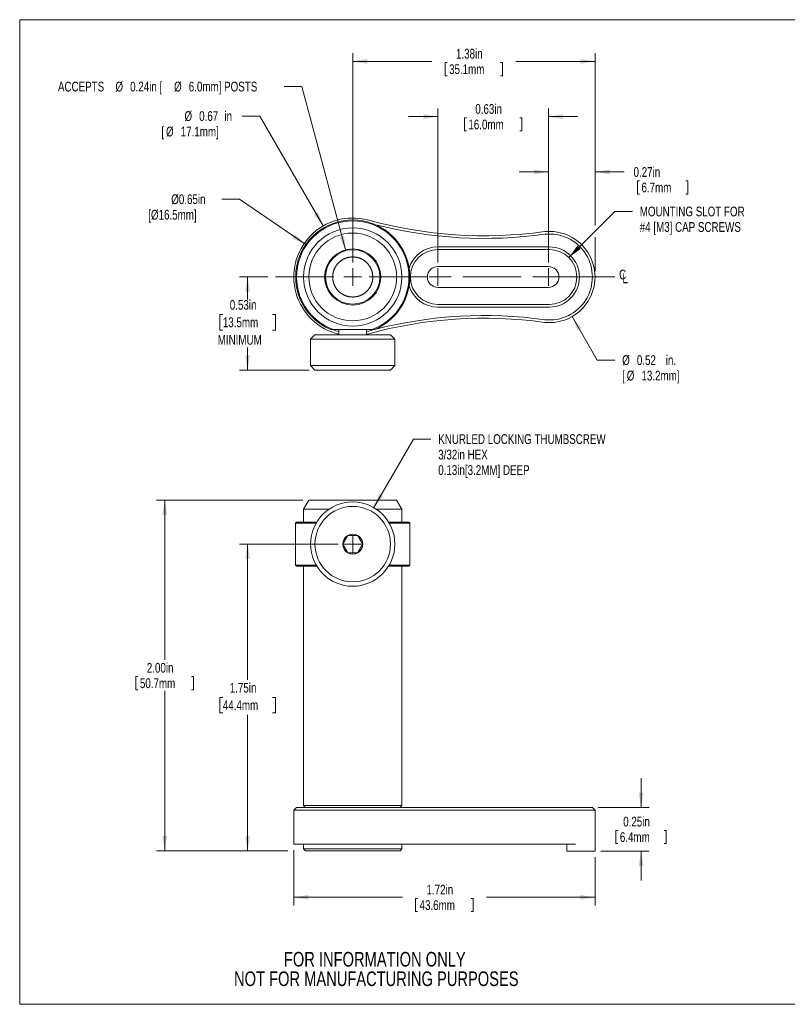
# Model space of a CAD drawing. Header units: inches. Extents: x 0.1 to 10.9, y 0 to 8.5.
# Tile 1 of 4: x 0.1 to 6.6, y 0 to 8.5. Entities that reach past the tile are written whole.
import ezdxf

# ---------------------------------------------------------------- set-up
doc = ezdxf.new("R2010")
doc.units = ezdxf.units.IN
doc.header["$MEASUREMENT"] = 0
doc.linetypes.add('CENTERX2', pattern=[0.8, 0.5, -0.1, 0.1, -0.1])
doc.styles.add('SLDTEXTSTYLE0', font='TXT', dxfattribs={"width": 0.75})
doc.dimstyles.new('SLDDIMSTYLE0', dxfattribs={"dimtxt": 0.083333, "dimasz": 0.125, "dimexe": 0, "dimexo": 0.0625, "dimgap": 0.020833, "dimtad": 0, "dimtih": 1, "dimtoh": 1, "dimlfac": 0.666667, "dimrnd": 1e-09, "dimzin": 12, "dimdsep": 46, "dimtxsty": 'SLDTEXTSTYLE0', "dimsah": 1, "dimcen": 0.09, "dimadec": 0, "dimazin": 3, "dimtfac": 1, "dimtofl": 0, "dimtmove": 0, "dimatfit": 3, "dimfxl": 1, "dimfrac": 2, "dimtolj": 1, "dimtzin": 12, "dimarcsym": 0})
doc.dimstyles.new('SLDDIMSTYLE1', dxfattribs={"dimtxt": 0.083333, "dimasz": 0.125, "dimexe": 0, "dimexo": 0.0625, "dimgap": 0.020833, "dimtad": 0, "dimtih": 1, "dimtoh": 1, "dimlfac": 0.666667, "dimrnd": 1e-09, "dimdsep": 46, "dimtxsty": 'SLDTEXTSTYLE0', "dimsah": 1, "dimcen": 0.09, "dimadec": 0, "dimazin": 2, "dimtfac": 1, "dimtmove": 0, "dimatfit": 0, "dimfxl": 1, "dimfrac": 2, "dimtolj": 1, "dimtzin": 12, "dimarcsym": 0})
doc.dimstyles.new('SLDDIMSTYLE2', dxfattribs={"dimtxt": 0.083333, "dimasz": 0.125, "dimexe": 0, "dimexo": 0.0625, "dimgap": 0.020833, "dimtad": 0, "dimtih": 1, "dimtoh": 1, "dimlfac": 0.666667, "dimrnd": 1e-09, "dimzin": 4, "dimdsep": 46, "dimtxsty": 'SLDTEXTSTYLE0', "dimsah": 1, "dimcen": 0.09, "dimadec": 0, "dimazin": 1, "dimtfac": 1, "dimtofl": 0, "dimtmove": 0, "dimatfit": 3, "dimfxl": 1, "dimfrac": 2, "dimtolj": 1, "dimtzin": 12, "dimarcsym": 0})
doc.dimstyles.new('SLDDIMSTYLE3', dxfattribs={"dimtxt": 0.083333, "dimasz": 0.125, "dimexe": 0, "dimexo": 0.0625, "dimgap": 0.020833, "dimtad": 0, "dimtih": 1, "dimtoh": 1, "dimlfac": 0.666667, "dimrnd": 1e-09, "dimzin": 12, "dimdsep": 46, "dimtxsty": 'SLDTEXTSTYLE0', "dimsah": 1, "dimcen": 0, "dimadec": 0, "dimazin": 3, "dimtfac": 1, "dimtofl": 0, "dimtmove": 0, "dimatfit": 3, "dimfxl": 1, "dimfrac": 2, "dimtolj": 1, "dimtzin": 12, "dimarcsym": 0})
doc.dimstyles.new('SLDDIMSTYLE4', dxfattribs={"dimtxt": 0.083333, "dimasz": 0.125, "dimexe": 0, "dimexo": 0.0625, "dimgap": 0.020833, "dimtad": 0, "dimtih": 1, "dimtoh": 1, "dimlfac": 0.666667, "dimrnd": 1e-09, "dimzin": 12, "dimdsep": 46, "dimtxsty": 'SLDTEXTSTYLE0', "dimsah": 1, "dimcen": 0, "dimadec": 0, "dimazin": 3, "dimtfac": 1, "dimtofl": 0, "dimtmove": 0, "dimatfit": 3, "dimfxl": 1, "dimfrac": 2, "dimtolj": 1, "dimtzin": 12, "dimarcsym": 0})
doc.dimstyles.new('SLDDIMSTYLE5', dxfattribs={"dimtxt": 0.083333, "dimasz": 0.125, "dimexe": 0, "dimexo": 0.0625, "dimgap": 0.020833, "dimtad": 0, "dimtih": 1, "dimtoh": 1, "dimlfac": 0.666667, "dimrnd": 1e-09, "dimdsep": 46, "dimtxsty": 'SLDTEXTSTYLE0', "dimsah": 1, "dimcen": 0, "dimadec": 0, "dimazin": 2, "dimtfac": 1, "dimtofl": 0, "dimtmove": 0, "dimatfit": 3, "dimfxl": 1, "dimfrac": 2, "dimtolj": 1, "dimtzin": 12, "dimarcsym": 0})
doc.dimstyles.new('SLDDIMSTYLE6', dxfattribs={"dimtxt": 0.083333, "dimasz": 0.125, "dimexe": 0, "dimexo": 0.0625, "dimgap": 0.020833, "dimtad": 0, "dimtih": 1, "dimtoh": 1, "dimlfac": 0.666667, "dimrnd": 1e-09, "dimzin": 12, "dimdsep": 46, "dimtxsty": 'SLDTEXTSTYLE0', "dimsah": 1, "dimcen": 0, "dimadec": 0, "dimazin": 3, "dimtfac": 1, "dimtofl": 0, "dimtmove": 0, "dimatfit": 3, "dimfxl": 1, "dimfrac": 2, "dimtolj": 1, "dimtzin": 12, "dimarcsym": 0})
doc.dimstyles.new('SLDDIMSTYLE7', dxfattribs={"dimtxt": 0.083333, "dimasz": 0.125, "dimexe": 0, "dimexo": 0.0625, "dimgap": 0.020833, "dimtad": 0, "dimtih": 1, "dimtoh": 1, "dimlfac": 0.666667, "dimrnd": 1e-09, "dimdsep": 46, "dimtxsty": 'SLDTEXTSTYLE0', "dimsah": 1, "dimcen": 0.09, "dimadec": 0, "dimazin": 2, "dimtfac": 1, "dimtofl": 0, "dimtmove": 0, "dimatfit": 3, "dimfxl": 1, "dimfrac": 2, "dimtolj": 1, "dimtzin": 12, "dimarcsym": 0})
doc.dimstyles.new('SLDDIMSTYLE8', dxfattribs={"dimtxt": 0.083333, "dimasz": 0.125, "dimexe": 0, "dimexo": 0.0625, "dimgap": 0.020833, "dimtad": 0, "dimtih": 1, "dimtoh": 1, "dimlfac": 0.666667, "dimrnd": 1e-09, "dimzin": 12, "dimdsep": 46, "dimtxsty": 'SLDTEXTSTYLE0', "dimsah": 1, "dimcen": 0, "dimadec": 0, "dimazin": 3, "dimtfac": 1, "dimtofl": 0, "dimtmove": 0, "dimatfit": 3, "dimfxl": 1, "dimfrac": 2, "dimtolj": 1, "dimtzin": 12, "dimarcsym": 0})

# ---------------------------------------------------------------- blocks, each defined once
blk = doc.blocks.new('SW_NOTE_2')
at = {"color": 0, "linetype": 'Continuous', "lineweight": 0, "char_height": 0.125, "attachment_point": 2, "style": 'SLDTEXTSTYLE0'}
for s, insert in [('FOR INFORMATION ONLY', (0.9863, 0.1611)), ('NOT FOR MANUFACTURING PURPOSES', (0.9991, -0.0055))]:
    blk.add_mtext(s, dxfattribs=dict(at, insert=insert))
blk = doc.blocks.new('_D')
at = {"color": 7, "linetype": 'Continuous', "lineweight": 0}
for p, q in [((2.4034, 1.3537), (2.4034, 0.88)), ((4.9774, 1.2937), (4.9774, 0.88)), ((2.4034, 0.95), (3.3316, 0.95)), ((3.4448, 0.9401), (3.4448, 0.8275)), ((3.4448, 0.9401), (3.4617, 0.9401)), ((3.936, 0.9401), (3.9191, 0.9401)), ((3.936, 0.9401), (3.936, 0.8275)), ((4.9774, 0.95), (4.0492, 0.95)), ((3.4448, 0.8275), (3.4617, 0.8275)), ((3.936, 0.8275), (3.9191, 0.8275))]:
    blk.add_line(p, q, dxfattribs=at)
for points in [[(2.4034, 0.95), (2.5284, 0.93), (2.5284, 0.97)], [(4.9774, 0.95), (4.8524, 0.97), (4.8524, 0.93)]]:
    blk.add_solid(points, dxfattribs=at)
at = {"color": 7, "linetype": 'Continuous', "lineweight": 0, "char_height": 0.08333, "attachment_point": 1, "style": 'SLDTEXTSTYLE0'}
for s, insert in [('1.72in', (3.5377, 1.0574)), ('43.6mm', (3.4786, 0.925))]:
    blk.add_mtext(s, dxfattribs=dict(at, insert=insert))
blk = doc.blocks.new('_D_1')
at = {"color": 7, "linetype": 'Continuous', "lineweight": 0}
for p, q in [((5.3711, 1.7187), (5.3711, 1.9687)), ((5.0049, 1.7187), (5.4411, 1.7187)), ((5.1563, 1.5213), (5.1563, 1.4087)), ((5.1563, 1.5213), (5.1731, 1.5213)), ((5.586, 1.5213), (5.5691, 1.5213)), ((5.586, 1.5213), (5.586, 1.4087)), ((5.1563, 1.4087), (5.1731, 1.4087)), ((5.586, 1.4087), (5.5691, 1.4087)), ((5.0274, 1.3437), (5.4411, 1.3437)), ((5.3711, 1.3437), (5.3711, 1.0937))]:
    blk.add_line(p, q, dxfattribs=at)
for points in [[(5.3711, 1.7187), (5.3911, 1.8437), (5.3511, 1.8437)], [(5.3711, 1.3437), (5.3511, 1.2187), (5.3911, 1.2187)]]:
    blk.add_solid(points, dxfattribs=at)
at = {"color": 7, "linetype": 'Continuous', "lineweight": 0, "char_height": 0.08333, "attachment_point": 1, "style": 'SLDTEXTSTYLE0'}
for s, insert in [('0.25in', (5.2184, 1.6386)), ('6.4mm', (5.19, 1.5062))]:
    blk.add_mtext(s, dxfattribs=dict(at, insert=insert))
blk = doc.blocks.new('_D_2')
at = {"color": 7, "linetype": 'Continuous', "lineweight": 0}
for p, q in [((2.4824, 4.3437), (1.2311, 4.3437)), ((1.3011, 4.3437), (1.3011, 2.9783)), ((1.0554, 2.836), (1.0554, 2.7235)), ((1.0554, 2.836), (1.0723, 2.836)), ((1.5467, 2.836), (1.5298, 2.836)), ((1.5467, 2.836), (1.5467, 2.7235)), ((1.0554, 2.7235), (1.0723, 2.7235)), ((1.3011, 1.3482), (1.3011, 2.7136)), ((1.5467, 2.7235), (1.5298, 2.7235)), ((2.3534, 1.3482), (1.2311, 1.3482))]:
    blk.add_line(p, q, dxfattribs=at)
for points in [[(1.3011, 4.3437), (1.2811, 4.2187), (1.3211, 4.2187)], [(1.3011, 1.3482), (1.3211, 1.4732), (1.2811, 1.4732)]]:
    blk.add_solid(points, dxfattribs=at)
at = {"color": 7, "linetype": 'Continuous', "lineweight": 0, "char_height": 0.08333, "attachment_point": 1, "style": 'SLDTEXTSTYLE0'}
for s, insert in [('2.00in', (1.1484, 2.9534)), ('50.7mm', (1.0892, 2.821))]:
    blk.add_mtext(s, dxfattribs=dict(at, insert=insert))
blk = doc.blocks.new('_D_3')
at = {"color": 7, "linetype": 'Continuous', "lineweight": 0}
for p, q in [((3.0874, 4.2805), (3.4256, 4.8667)), ((3.4256, 4.8667), (3.5756, 4.8667))]:
    blk.add_line(p, q, dxfattribs=at)
blk.add_solid([(3.0874, 4.2805), (3.1672, 4.3788), (3.1325, 4.3988)], dxfattribs=at)
at = {"color": 7, "linetype": 'Continuous', "lineweight": 0, "attachment_point": 1, "style": 'SLDTEXTSTYLE0'}
for s, insert, char_height in [('KNURLED LOCKING THUMBSCREW', (3.6381, 4.9079), 0.083333), ('3/32in HEX', (3.6381, 4.7755), 0.08333), ('0.13in[3.2MM] DEEP', (3.6381, 4.6431), 0.083333)]:
    blk.add_mtext(s, dxfattribs=dict(at, insert=insert, char_height=char_height))
blk = doc.blocks.new('_D_4')
at = {"color": 8, "linetype": 'Continuous', "lineweight": 0}
for p, q in [((2.7824, 3.9687), (1.9397, 3.9687)), ((2.0097, 3.9687), (2.0097, 2.8078)), ((1.7978, 2.6585), (1.7725, 2.6585)), ((1.7725, 2.6585), (1.7725, 2.526)), ((2.2216, 2.6585), (2.2469, 2.6585)), ((2.2469, 2.6585), (2.2469, 2.526)), ((1.7725, 2.526), (1.7978, 2.526)), ((2.2469, 2.526), (2.2216, 2.526)), ((2.0097, 1.3482), (2.0097, 2.5092)), ((2.3534, 1.3482), (1.9397, 1.3482))]:
    blk.add_line(p, q, dxfattribs=at)
for points in [[(2.0097, 3.9687), (1.9897, 3.8437), (2.0297, 3.8437)], [(2.0097, 1.3482), (2.0297, 1.4732), (1.9897, 1.4732)]]:
    blk.add_solid(points, dxfattribs=at)
at = {"color": 8, "linetype": 'Continuous', "lineweight": 0, "char_height": 0.08333, "attachment_point": 1, "style": 'SLDTEXTSTYLE0'}
for s, insert in [('1.75in', (1.857, 2.7828)), ('44.4mm', (1.7978, 2.6335))]:
    blk.add_mtext(s, dxfattribs=dict(at, insert=insert))
blk = doc.blocks.new('SW_CENTERMARKSYMBOL_0')
at = {"color": 0, "linetype": 'Continuous', "lineweight": 0}
for q in [(-0.075, 0), (0, 0.075), (0, -0.075), (0.075, 0)]:
    blk.add_line((0, 0), q, dxfattribs=at)
blk = doc.blocks.new('_D_5')
at = {"color": 7, "linetype": 'Continuous', "lineweight": 0}
for p, q in [((3.6349, 6.3767), (3.6349, 7.6919)), ((4.5799, 6.3767), (4.5799, 7.6919)), ((3.6349, 7.6219), (3.3849, 7.6219)), ((3.8618, 7.6119), (3.8618, 7.4994)), ((3.8618, 7.6119), (3.8787, 7.6119)), ((4.353, 7.6119), (4.3361, 7.6119)), ((4.353, 7.6119), (4.353, 7.4994)), ((4.5799, 7.6219), (4.8299, 7.6219)), ((3.8618, 7.4994), (3.8787, 7.4994)), ((4.353, 7.4994), (4.3361, 7.4994))]:
    blk.add_line(p, q, dxfattribs=at)
for points in [[(3.6349, 7.6219), (3.5099, 7.6419), (3.5099, 7.6019)], [(4.5799, 7.6219), (4.7049, 7.6019), (4.7049, 7.6419)]]:
    blk.add_solid(points, dxfattribs=at)
at = {"color": 7, "linetype": 'Continuous', "lineweight": 0, "char_height": 0.08333, "attachment_point": 1, "style": 'SLDTEXTSTYLE0'}
for s, insert in [('0.63in', (3.9547, 7.7293)), ('16.0mm', (3.8956, 7.5969))]:
    blk.add_mtext(s, dxfattribs=dict(at, insert=insert))
blk = doc.blocks.new('_D_6')
at = {"color": 7, "linetype": 'Continuous', "lineweight": 0}
for p, q in [((4.5799, 6.3767), (4.5799, 7.2194)), ((4.9774, 6.6919), (4.9774, 7.2194)), ((4.5799, 7.1494), (4.3299, 7.1494)), ((4.9774, 7.1494), (5.2274, 7.1494)), ((5.3406, 7.0733), (5.3406, 6.9608)), ((5.3406, 7.0733), (5.3575, 7.0733)), ((5.7703, 7.0733), (5.7534, 7.0733)), ((5.7703, 7.0733), (5.7703, 6.9608)), ((5.3406, 6.9608), (5.3575, 6.9608)), ((5.7703, 6.9608), (5.7534, 6.9608)), ((4.9774, 6.3017), (4.9774, 6.5919))]:
    blk.add_line(p, q, dxfattribs=at)
for points in [[(4.5799, 7.1494), (4.4549, 7.1694), (4.4549, 7.1294)], [(4.9774, 7.1494), (5.1024, 7.1294), (5.1024, 7.1694)]]:
    blk.add_solid(points, dxfattribs=at)
at = {"color": 7, "linetype": 'Continuous', "lineweight": 0, "char_height": 0.08333, "attachment_point": 1, "style": 'SLDTEXTSTYLE0'}
for s, insert in [('0.27in', (5.3068, 7.1907)), ('6.7mm', (5.3744, 7.0583))]:
    blk.add_mtext(s, dxfattribs=dict(at, insert=insert))
blk = doc.blocks.new('_D_7')
at = {"color": 7, "linetype": 'Continuous', "lineweight": 0}
for p, q in [((2.9074, 6.3767), (2.9074, 8.1643)), ((4.9774, 6.6919), (4.9774, 8.1643)), ((2.9074, 8.0943), (3.5836, 8.0943)), ((3.6968, 8.0844), (3.6968, 7.9718)), ((3.6968, 8.0844), (3.7137, 8.0844)), ((4.188, 8.0844), (4.1711, 8.0844)), ((4.188, 8.0844), (4.188, 7.9718)), ((4.9774, 8.0943), (4.3012, 8.0943)), ((3.6968, 7.9718), (3.7137, 7.9718)), ((4.188, 7.9718), (4.1711, 7.9718)), ((4.9774, 6.3017), (4.9774, 6.5919))]:
    blk.add_line(p, q, dxfattribs=at)
for points in [[(2.9074, 8.0943), (3.0324, 8.0743), (3.0324, 8.1143)], [(4.9774, 8.0943), (4.8524, 8.1143), (4.8524, 8.0743)]]:
    blk.add_solid(points, dxfattribs=at)
at = {"color": 7, "linetype": 'Continuous', "lineweight": 0, "char_height": 0.08333, "attachment_point": 1, "style": 'SLDTEXTSTYLE0'}
for s, insert in [('1.38in', (3.7897, 8.2017)), ('35.1mm', (3.7306, 8.0693))]:
    blk.add_mtext(s, dxfattribs=dict(at, insert=insert))
blk = doc.blocks.new('_D_8')
at = {"color": 7, "linetype": 'Continuous', "lineweight": 0}
for p, q in [((4.7534, 6.4178), (5.1472, 6.8117)), ((5.1472, 6.8117), (5.2972, 6.8117))]:
    blk.add_line(p, q, dxfattribs=at)
blk.add_solid([(4.7534, 6.4178), (4.8559, 6.492), (4.8276, 6.5203)], dxfattribs=at)
at = {"color": 7, "linetype": 'Continuous', "lineweight": 0, "char_height": 0.083333, "attachment_point": 1, "style": 'SLDTEXTSTYLE0'}
for s, insert in [('MOUNTING SLOT FOR', (5.3597, 6.853)), ('#4 [M3] CAP SCREWS', (5.3597, 6.7206))]:
    blk.add_mtext(s, dxfattribs=dict(at, insert=insert))
blk = doc.blocks.new('_D_9')
at = {"color": 7, "linetype": 'Continuous', "lineweight": 0}
for p, q in [((4.7823, 5.9139), (4.997, 5.5416)), ((4.997, 5.5416), (5.147, 5.5416))]:
    blk.add_line(p, q, dxfattribs=at)
blk.add_solid([(4.7823, 5.9139), (4.8274, 5.7956), (4.8621, 5.8156)], dxfattribs=at)
at = {"color": 7, "linetype": 'Continuous', "lineweight": 0, "attachment_point": 1, "style": 'SLDTEXTSTYLE0'}
for s, insert, char_height in [('%%c', (5.2095, 5.5828), 0.08333), ('0.52', (5.3352, 5.5828), 0.08333), ('in.', (5.5819, 5.5828), 0.08333), ('[', (5.2095, 5.4504), 0.0833), ('%%c', (5.2486, 5.4504), 0.08333), ('13.2mm]', (5.3744, 5.4504), 0.08333)]:
    blk.add_mtext(s, dxfattribs=dict(at, insert=insert, char_height=char_height))
blk = doc.blocks.new('_D_10')
at = {"color": 7, "linetype": 'Continuous', "lineweight": 0}
for p, q in [((2.4716, 7.8792), (2.3216, 7.8792)), ((2.8473, 6.4763), (2.4716, 7.8792))]:
    blk.add_line(p, q, dxfattribs=at)
blk.add_solid([(2.8473, 6.4763), (2.8343, 6.6022), (2.7956, 6.5919)], dxfattribs=at)
at = {"color": 7, "linetype": 'Continuous', "lineweight": 0, "attachment_point": 1, "style": 'SLDTEXTSTYLE0'}
for s, insert, char_height in [('ACCEPTS', (0.3891, 7.9205), 0.08333), ('%%c', (0.88, 7.9205), 0.08333), ('0.24in [', (1.0058, 7.9205), 0.08333), ('%%c', (1.3809, 7.9205), 0.08333), ('6.0mm] POSTS', (1.5067, 7.9205), 0.083333)]:
    blk.add_mtext(s, dxfattribs=dict(at, insert=insert, char_height=char_height))
blk = doc.blocks.new('_D_11')
at = {"color": 7, "linetype": 'Continuous', "lineweight": 0}
for p, q in [((2.1134, 7.6273), (1.9634, 7.6273)), ((2.6555, 6.6882), (2.1134, 7.6273))]:
    blk.add_line(p, q, dxfattribs=at)
blk.add_solid([(2.6555, 6.6882), (2.6103, 6.8065), (2.5756, 6.7865)], dxfattribs=at)
at = {"color": 7, "linetype": 'Continuous', "lineweight": 0, "attachment_point": 1, "style": 'SLDTEXTSTYLE0'}
for s, insert, char_height in [('%%c', (1.4698, 7.6685), 0.08333), ('0.67', (1.5955, 7.6685), 0.08333), ('in', (1.811, 7.6685), 0.08333), ('[', (1.2733, 7.5361), 0.0833), ('%%c', (1.3123, 7.5361), 0.08333), ('17.1mm]', (1.4381, 7.5361), 0.08333)]:
    blk.add_mtext(s, dxfattribs=dict(at, insert=insert, char_height=char_height))
blk = doc.blocks.new('_D_12')
at = {"color": 8, "linetype": 'Continuous', "lineweight": 0}
for p, q in [((2.1834, 6.2517), (1.9397, 6.2517)), ((2.0097, 6.2517), (2.0097, 6.0589)), ((1.7978, 5.9309), (1.7725, 5.9309)), ((1.7725, 5.9309), (1.7725, 5.7985)), ((2.2216, 5.9309), (2.2469, 5.9309)), ((2.2469, 5.9309), (2.2469, 5.7985)), ((1.7725, 5.7985), (1.7978, 5.7985)), ((2.2469, 5.7985), (2.2216, 5.7985)), ((2.0097, 5.4564), (2.0097, 5.6492)), ((2.5349, 5.4564), (1.9397, 5.4564))]:
    blk.add_line(p, q, dxfattribs=at)
for points in [[(2.0097, 6.2517), (1.9897, 6.1267), (2.0297, 6.1267)], [(2.0097, 5.4564), (2.0297, 5.5814), (1.9897, 5.5814)]]:
    blk.add_solid(points, dxfattribs=at)
at = {"color": 8, "linetype": 'Continuous', "lineweight": 0, "char_height": 0.08333, "attachment_point": 1, "style": 'SLDTEXTSTYLE0'}
for s, insert in [('0.53in', (1.857, 6.0552)), ('13.5mm', (1.7978, 5.9059)), ('MINIMUM', (1.7539, 5.7566))]:
    blk.add_mtext(s, dxfattribs=dict(at, insert=insert))
blk = doc.blocks.new('_D_13')
at = {"color": 7, "linetype": 'Continuous', "lineweight": 0}
for p, q in [((1.9402, 6.9166), (1.7902, 6.9166)), ((2.5057, 6.5279), (1.9402, 6.9166))]:
    blk.add_line(p, q, dxfattribs=at)
blk.add_solid([(2.5057, 6.5279), (2.414, 6.6152), (2.3913, 6.5822)], dxfattribs=at)
at = {"color": 7, "linetype": 'Continuous', "lineweight": 0, "char_height": 0.08333, "attachment_point": 1, "style": 'SLDTEXTSTYLE0'}
for s, insert in [('Ø0.65in', (1.3571, 6.9579)), ('[Ø16.5mm]', (1.1606, 6.8254))]:
    blk.add_mtext(s, dxfattribs=dict(at, insert=insert))
blk = doc.blocks.new('SW_SYMBOL_MOD_CL')
at = {"color": 0, "linetype": 'Continuous', "lineweight": 0, "char_height": 30.8, "attachment_point": 5, "style": 'SLDTEXTSTYLE0'}
for s, insert in [('C', (15.7, 23.6)), ('L', (23.6, 11.8))]:
    blk.add_mtext(s, dxfattribs=dict(at, insert=insert))
blk = doc.blocks.new('SW_CENTERMARKSYMBOL_1')
at = {"color": 0, "linetype": 'Continuous', "lineweight": 0}
for q in [(-0.075, 0), (0, 0.075), (0, -0.075), (0.075, 0)]:
    blk.add_line((0, 0), q, dxfattribs=at)
blk = doc.blocks.new('SW_CENTERMARKSYMBOL_2')
at = {"color": 0, "linetype": 'Continuous', "lineweight": 0}
for q in [(-0.075, 0), (0, 0.075), (0, -0.075), (0.075, 0)]:
    blk.add_line((0, 0), q, dxfattribs=at)
blk = doc.blocks.new('SW_CENTERMARKSYMBOL_3')
at = {"color": 0, "linetype": 'Continuous', "lineweight": 0}
for q in [(-0.075, 0), (0, 0.075), (0, -0.075), (0.075, 0)]:
    blk.add_line((0, 0), q, dxfattribs=at)

msp = doc.modelspace()

# ---------------------------------------------------------------- linework, layer by layer
at = {"color": 7, "linetype": 'Continuous', "lineweight": 0}
for p, q in [((0.0622, 8.4506), (10.9445, 8.4506)), ((0.0622, 8.4506), (0.0622, 0.0356)), ((2.644, 6.662), (2.6443, 6.6621)), ((2.5922, 6.6236), (2.5922, 6.6236)), ((3.6349, 6.509), (4.5874, 6.509)), ((4.5874, 6.4865), (3.6349, 6.4865)), ((4.5799, 6.341), (3.6349, 6.341)), ((4.5799, 6.1625), (3.6349, 6.1625)), ((3.6349, 6.017), (4.5874, 6.017)), ((4.5874, 5.9945), (3.6349, 5.9945)), ((2.5849, 5.7564), (2.5474, 5.7189)), ((2.7462, 5.7564), (2.5849, 5.7564)), ((2.7404, 5.8017), (2.7199, 5.8017)), ((2.7404, 5.8017), (3.0744, 5.8017)), ((3.2299, 5.7564), (2.7462, 5.7564)), ((2.7897, 5.8017), (2.7897, 5.7564)), ((3.0252, 5.7564), (3.0252, 5.8017)), ((3.0252, 5.7849), (3.0287, 5.7858)), ((3.0346, 5.764), (3.0252, 5.7617)), ((3.0949, 5.8017), (3.0744, 5.8017)), ((3.2674, 5.7189), (3.2299, 5.7564)), ((2.5474, 5.7189), (2.5474, 5.4939)), ((2.7274, 5.7189), (2.5474, 5.7189)), ((3.2674, 5.7189), (2.7274, 5.7189)), ((3.2674, 5.4939), (3.2674, 5.7189)), ((2.5474, 5.4939), (2.5849, 5.4564)), ((2.7274, 5.4939), (2.5474, 5.4939)), ((3.2674, 5.4939), (2.7274, 5.4939)), ((3.2299, 5.4564), (3.2674, 5.4939)), ((2.7462, 5.4564), (2.5849, 5.4564)), ((3.2299, 5.4564), (2.7462, 5.4564)), ((2.5324, 4.3437), (2.4874, 4.2687)), ((2.5324, 4.3437), (2.9074, 4.3437)), ((2.9074, 4.3437), (3.2824, 4.3437)), ((3.3274, 4.2687), (3.2824, 4.3437)), ((2.4874, 4.2687), (2.4874, 4.1562)), ((2.7084, 4.2687), (2.4874, 4.2687)), ((3.3274, 4.2687), (3.1064, 4.2687)), ((3.3274, 4.1562), (3.3274, 4.2687)), ((2.4274, 4.1562), (2.4199, 4.1487)), ((2.4199, 4.1487), (2.4199, 3.7887)), ((2.5956, 4.1487), (2.4199, 4.1487)), ((2.4274, 4.1562), (2.6001, 4.1562)), ((3.2147, 4.1562), (3.3874, 4.1562)), ((3.3949, 4.1487), (3.2192, 4.1487)), ((3.3949, 4.1487), (3.3874, 4.1562)), ((3.3949, 3.7887), (3.3949, 4.1487)), ((2.4199, 3.7887), (2.4274, 3.7812)), ((2.4199, 3.7887), (2.5956, 3.7887)), ((3.2192, 3.7887), (3.3949, 3.7887)), ((3.3874, 3.7812), (3.3949, 3.7887)), ((2.6001, 3.7812), (2.4274, 3.7812)), ((2.4874, 3.7812), (2.4874, 1.7337)), ((3.3874, 3.7812), (3.2147, 3.7812)), ((3.3274, 1.7337), (3.3274, 3.7812)), ((2.4259, 1.7187), (2.4034, 1.6962)), ((2.4034, 1.6962), (2.4034, 1.4037)), ((3.0346, 1.6962), (2.4034, 1.6962)), ((2.4259, 1.7187), (3.0287, 1.7187)), ((2.4874, 1.7337), (2.5024, 1.7187)), ((2.4874, 1.7337), (2.9074, 1.7337)), ((2.9074, 1.7337), (3.3274, 1.7337)), ((3.0287, 1.7187), (4.5474, 1.7187)), ((4.5446, 1.6962), (3.0346, 1.6962)), ((3.3124, 1.7187), (3.3274, 1.7337)), ((4.9774, 1.6962), (4.5446, 1.6962)), ((4.5474, 1.7187), (4.9549, 1.7187)), ((4.9774, 1.6962), (4.9549, 1.7187)), ((4.9774, 1.3437), (4.9774, 1.6962)), ((3.0346, 1.4037), (2.4034, 1.4037)), ((2.4874, 1.4037), (2.4874, 1.3932)), ((2.4874, 1.3932), (2.488, 1.3932)), ((2.488, 1.3932), (2.488, 1.3632)), ((2.503, 1.3482), (2.488, 1.3632)), ((2.488, 1.3632), (3.3268, 1.3632)), ((3.3118, 1.3482), (2.503, 1.3482)), ((3.0346, 1.4037), (4.5446, 1.4037)), ((3.3268, 1.3632), (3.3118, 1.3482)), ((3.3268, 1.3632), (3.3268, 1.3932)), ((3.3268, 1.3932), (3.3274, 1.3932)), ((3.3274, 1.3932), (3.3274, 1.4037)), ((4.8105, 1.4037), (4.5446, 1.4037)), ((4.7374, 1.4037), (4.7374, 1.3437)), ((4.8105, 1.3437), (4.7374, 1.3437)), ((4.8105, 1.3437), (4.9774, 1.3437)), ((10.9445, 0.0356), (0.0622, 0.0356))]:
    msp.add_line(p, q, dxfattribs=at)
at = {"color": 7, "linetype": 'CENTERX2', "lineweight": 0}
msp.add_line((5.1474, 6.2517), (2.2334, 6.2517), dxfattribs=at)
at = {"color": 7, "linetype": 'Continuous', "lineweight": 0}
for centre, radius in [((2.9074, 6.2517), 0.42), ((2.9074, 6.2517), 0.375), ((2.9074, 6.2517), 0.24), ((2.9074, 6.2517), 0.2325), ((2.9074, 3.9687), 0.36), ((2.9074, 3.9687), 0.3225)]:
    msp.add_circle(centre, radius, dxfattribs=at)
for centre, radius, start, end in [((2.9074, 6.2517), 0.504, 75.38579, 256.48906), ((2.9074, 6.2517), 0.4875, 292.61986, 247.38014), ((4.0324, 10.3542), 3.75, 254.56829, 277.85029), ((2.9074, 6.2517), 0.48, 290.36413, 249.63587), ((4.0324, 10.3542), 3.7725, 255.7598, 277.8456), ((4.5874, 6.2517), 0.39, 263.69862, 96.30138), ((4.5874, 6.2517), 0.3675, 263.74526, 96.25474), ((3.6349, 6.2517), 0.2573, 90, 162.91324), ((3.6349, 6.2517), 0.2347, 90, 270), ((4.5874, 6.2517), 0.2573, 270, 90), ((4.5874, 6.2517), 0.2347, 270, 90), ((3.6349, 6.2517), 0.0892, 90, 270), ((4.5799, 6.2517), 0.0892, 270, 90), ((3.6349, 6.2517), 0.2573, 197.08676, 270), ((4.0324, 2.1492), 3.75, 82.14971, 105.43171), ((4.0324, 2.1492), 3.7725, 82.1544, 104.2402), ((2.9074, 6.2517), 0.4815, 249.16934, 255.84486), ((4.0324, 2.1492), 3.7725, 104.48753, 105.42924), ((2.9074, 3.9687), 0.0852, 120, 180), ((2.9074, 3.9687), 0.0852, 60, 120), ((2.9074, 3.9687), 0.0852, 0, 60), ((2.9074, 3.9687), 0.0852, 180, 240), ((2.9074, 3.9687), 0.0852, 300, 0), ((2.9074, 3.9687), 0.0852, 240, 300)]:
    msp.add_arc(centre, radius, start, end, dxfattribs=at)
for points, knots in [([(2.639, 6.6587), (2.6392, 6.6588), (2.6398, 6.6592), (2.6407, 6.6598), (2.6413, 6.6602), (2.6414, 6.6603)], [0, 0, 0, 0, 0.441131, 0.910212, 1, 1, 1, 1]), ([(2.8087, 6.1118), (2.808, 6.1123), (2.8058, 6.1138), (2.8022, 6.1166), (2.7978, 6.1201), (2.7936, 6.1237), (2.7895, 6.1275), (2.7855, 6.1314), (2.7816, 6.1355), (2.7779, 6.1396), (2.7743, 6.1439), (2.7709, 6.1483), (2.7676, 6.1528), (2.7644, 6.1574), (2.7614, 6.1621), (2.7586, 6.1669), (2.7559, 6.1718), (2.7534, 6.1768), (2.751, 6.1819), (2.7488, 6.187), (2.7468, 6.1922), (2.7449, 6.1975), (2.7433, 6.2028), (2.7418, 6.2082), (2.7404, 6.2136), (2.7393, 6.2191), (2.7383, 6.2246), (2.7375, 6.2301), (2.7369, 6.2357), (2.7365, 6.2412), (2.7362, 6.2468), (2.7361, 6.2524), (2.7362, 6.258), (2.7365, 6.2636), (2.737, 6.2691), (2.7377, 6.2747), (2.7385, 6.2802), (2.7395, 6.2857), (2.7407, 6.2911), (2.7421, 6.2966), (2.7436, 6.3019), (2.7454, 6.3072), (2.7473, 6.3125), (2.7493, 6.3177), (2.7516, 6.3228), (2.754, 6.3278), (2.7565, 6.3328), (2.7592, 6.3377), (2.7621, 6.3425), (2.7652, 6.3471), (2.7683, 6.3517), (2.7717, 6.3562), (2.7752, 6.3606), (2.7788, 6.3648), (2.7825, 6.369), (2.7864, 6.373), (2.7904, 6.3769), (2.7946, 6.3806), (2.7988, 6.3842), (2.8032, 6.3877), (2.8077, 6.391), (2.8123, 6.3942), (2.817, 6.3972), (2.8218, 6.4001), (2.8267, 6.4028), (2.8316, 6.4053), (2.8367, 6.4077), (2.8418, 6.41), (2.847, 6.412), (2.8523, 6.4139), (2.8576, 6.4156), (2.8629, 6.4171), (2.8684, 6.4185), (2.8738, 6.4197), (2.8793, 6.4207), (2.8848, 6.4215), (2.8904, 6.4222), (2.896, 6.4226), (2.9015, 6.4229), (2.9071, 6.423), (2.9127, 6.4229), (2.9183, 6.4227), (2.9238, 6.4222), (2.9294, 6.4216), (2.9349, 6.4208), (2.9404, 6.4198), (2.9459, 6.4186), (2.9513, 6.4173), (2.9567, 6.4158), (2.962, 6.4141), (2.9673, 6.4122), (2.9725, 6.4102), (2.9776, 6.408), (2.9826, 6.4056), (2.9876, 6.4031), (2.9925, 6.4004), (2.9973, 6.3975), (3.002, 6.3945), (3.0066, 6.3913), (3.0111, 6.388), (3.0155, 6.3846), (3.0198, 6.381), (3.0239, 6.3773), (3.028, 6.3734), (3.0319, 6.3694), (3.0357, 6.3653), (3.0393, 6.361), (3.0428, 6.3567), (3.0461, 6.3522), (3.0493, 6.3476), (3.0524, 6.3429), (3.0553, 6.3382), (3.058, 6.3333), (3.0606, 6.3284), (3.063, 6.3233), (3.0653, 6.3182), (3.0674, 6.313), (3.0693, 6.3078), (3.071, 6.3025), (3.0726, 6.2971), (3.074, 6.2917), (3.0752, 6.2863), (3.0762, 6.2808), (3.0771, 6.2752), (3.0778, 6.2697), (3.0782, 6.2641), (3.0786, 6.2586), (3.0787, 6.253), (3.0786, 6.2474), (3.0784, 6.2418), (3.078, 6.2362), (3.0774, 6.2307), (3.0766, 6.2252), (3.0757, 6.2197), (3.0745, 6.2142), (3.0732, 6.2088), (3.0717, 6.2034), (3.0701, 6.198), (3.0682, 6.1928), (3.0662, 6.1876), (3.0641, 6.1824), (3.0617, 6.1774), (3.0592, 6.1724), (3.0565, 6.1675), (3.0537, 6.1626), (3.0507, 6.1579), (3.0476, 6.1533), (3.0443, 6.1488), (3.0409, 6.1444), (3.0373, 6.1401), (3.0336, 6.1359), (3.0298, 6.1318), (3.0258, 6.1279), (3.0217, 6.1241), (3.0175, 6.1205), (3.0131, 6.117), (3.0087, 6.1136), (3.0041, 6.1104), (2.9995, 6.1073), (2.9947, 6.1044), (2.9898, 6.1016), (2.9849, 6.099), (2.9799, 6.0965), (2.9748, 6.0943), (2.9696, 6.0921), (2.9644, 6.0902), (2.9591, 6.0884), (2.9537, 6.0868), (2.9483, 6.0854), (2.9429, 6.0842), (2.9374, 6.0831), (2.9319, 6.0822), (2.9264, 6.0815), (2.9208, 6.081), (2.9152, 6.0806), (2.9096, 6.0805), (2.9041, 6.0805), (2.8985, 6.0807), (2.8929, 6.0811), (2.8873, 6.0816), (2.8818, 6.0824), (2.8763, 6.0833), (2.8708, 6.0844), (2.8654, 6.0857), (2.86, 6.0871), (2.8547, 6.0888), (2.8494, 6.0906), (2.8441, 6.0926), (2.839, 6.0947), (2.8339, 6.097), (2.8289, 6.0995), (2.824, 6.1021), (2.8192, 6.1049), (2.8145, 6.1079), (2.811, 6.1102), (2.8092, 6.1115), (2.8087, 6.1118)], [0, 0, 0, 0, 0.00237, 0.00756, 0.012749, 0.017939, 0.023129, 0.028318, 0.033508, 0.038698, 0.043887, 0.049077, 0.054267, 0.059456, 0.064646, 0.069836, 0.075025, 0.080215, 0.085405, 0.090594, 0.095784, 0.100974, 0.106164, 0.111353, 0.116543, 0.121733, 0.126923, 0.132112, 0.137302, 0.142492, 0.147682, 0.152871, 0.158061, 0.163251, 0.168441, 0.173631, 0.17882, 0.18401, 0.1892, 0.19439, 0.19958, 0.20477, 0.209959, 0.215149, 0.220339, 0.225529, 0.230719, 0.235909, 0.241098, 0.246288, 0.251478, 0.256668, 0.261858, 0.267048, 0.272238, 0.277427, 0.282617, 0.287807, 0.292997, 0.298187, 0.303377, 0.308567, 0.313756, 0.318946, 0.324136, 0.329326, 0.334516, 0.339706, 0.344895, 0.350085, 0.355275, 0.360465, 0.365654, 0.370844, 0.376034, 0.381224, 0.386414, 0.391603, 0.396793, 0.401983, 0.407172, 0.412362, 0.417552, 0.422742, 0.427931, 0.433121, 0.438311, 0.4435, 0.44869, 0.45388, 0.459069, 0.464259, 0.469449, 0.474638, 0.479828, 0.485018, 0.490207, 0.495397, 0.500587, 0.505776, 0.510966, 0.516156, 0.521345, 0.526535, 0.531725, 0.536914, 0.542104, 0.547293, 0.552483, 0.557673, 0.562862, 0.568052, 0.573242, 0.578432, 0.583621, 0.588811, 0.594001, 0.59919, 0.60438, 0.60957, 0.614759, 0.619949, 0.625139, 0.630329, 0.635518, 0.640708, 0.645898, 0.651088, 0.656278, 0.661467, 0.666657, 0.671847, 0.677037, 0.682227, 0.687416, 0.692606, 0.697796, 0.702986, 0.708176, 0.713366, 0.718555, 0.723745, 0.728935, 0.734125, 0.739315, 0.744505, 0.749695, 0.754884, 0.760074, 0.765264, 0.770454, 0.775644, 0.780834, 0.786024, 0.791213, 0.796403, 0.801593, 0.806783, 0.811973, 0.817163, 0.822352, 0.827542, 0.832732, 0.837922, 0.843112, 0.848302, 0.853491, 0.858681, 0.863871, 0.869061, 0.87425, 0.87944, 0.88463, 0.88982, 0.895009, 0.900199, 0.905389, 0.910579, 0.915768, 0.920958, 0.926148, 0.931337, 0.936527, 0.941717, 0.946906, 0.952096, 0.957286, 0.962475, 0.967665, 0.972855, 0.978044, 0.983234, 0.988424, 0.993613, 0.99853, 1, 1, 1, 1]), ([(2.8648, 4.0425), (2.8641, 4.0413), (2.8626, 4.0387), (2.8603, 4.0347), (2.8579, 4.0306), (2.8554, 4.0263), (2.8529, 4.022), (2.8504, 4.0175), (2.8478, 4.0131), (2.8452, 4.0086), (2.8426, 4.004), (2.8399, 3.9994), (2.8374, 3.995), (2.8349, 3.9908), (2.8326, 3.9867), (2.8303, 3.9828), (2.8278, 3.9784), (2.825, 3.9737), (2.8231, 3.9704), (2.8222, 3.9687)], [0, 0, 0, 0, 0.0598877, 0.1199748, 0.1800187, 0.2398854, 0.2995866, 0.354386, 0.4093073, 0.4640274, 0.5190936, 0.5743802, 0.6294906, 0.6828563, 0.7364072, 0.7900483, 0.8435415, 0.921757, 1, 1, 1, 1]), ([(2.95, 4.0425), (2.9486, 4.0425), (2.9456, 4.0425), (2.9411, 4.0425), (2.9363, 4.0425), (2.9313, 4.0425), (2.9263, 4.0425), (2.9212, 4.0425), (2.9161, 4.0425), (2.9109, 4.0425), (2.9056, 4.0425), (2.9003, 4.0425), (2.8952, 4.0425), (2.8903, 4.0425), (2.8856, 4.0425), (2.881, 4.0425), (2.876, 4.0425), (2.8705, 4.0425), (2.8667, 4.0425), (2.8648, 4.0425)], [0, 0, 0, 0, 0.059887, 0.119974, 0.180018, 0.239885, 0.299586, 0.354386, 0.409307, 0.464027, 0.519094, 0.57438, 0.629491, 0.682857, 0.736407, 0.790049, 0.843541, 0.921758, 1, 1, 1, 1]), ([(2.9927, 3.9687), (2.9916, 3.9705), (2.9895, 3.9742), (2.9865, 3.9793), (2.9839, 3.9838), (2.9817, 3.9876), (2.9794, 3.9916), (2.977, 3.9958), (2.9744, 4.0003), (2.9718, 4.0049), (2.9691, 4.0095), (2.9665, 4.0141), (2.9639, 4.0185), (2.9612, 4.0232), (2.9584, 4.0281), (2.9555, 4.0331), (2.9527, 4.038), (2.9509, 4.041), (2.95, 4.0425)], [0, 0, 0, 0, 0.0861509, 0.1722614, 0.2242437, 0.2763767, 0.3284194, 0.3802846, 0.4358598, 0.491622, 0.547161, 0.6022856, 0.6576101, 0.7128202, 0.7844063, 0.8562253, 0.9282001, 1, 1, 1, 1]), ([(2.8222, 3.9687), (2.8231, 3.9672), (2.8248, 3.9641), (2.8276, 3.9593), (2.8305, 3.9543), (2.8333, 3.9494), (2.836, 3.9447), (2.8386, 3.9403), (2.8412, 3.9357), (2.8439, 3.9311), (2.8466, 3.9265), (2.8491, 3.922), (2.8516, 3.9178), (2.8539, 3.9138), (2.8561, 3.91), (2.8587, 3.9055), (2.8616, 3.9004), (2.8637, 3.8967), (2.8648, 3.8949)], [0, 0, 0, 0, 0.071798, 0.143773, 0.215593, 0.28718, 0.342391, 0.397713, 0.452838, 0.508377, 0.564141, 0.619717, 0.67158, 0.723625, 0.775756, 0.827738, 0.913851, 1, 1, 1, 1]), ([(2.95, 3.8949), (2.9508, 3.8962), (2.9522, 3.8987), (2.9545, 3.9027), (2.9569, 3.9068), (2.9594, 3.9111), (2.9619, 3.9155), (2.9645, 3.9199), (2.967, 3.9243), (2.9696, 3.9288), (2.9723, 3.9334), (2.9749, 3.938), (2.9775, 3.9424), (2.9799, 3.9467), (2.9823, 3.9507), (2.9845, 3.9546), (2.9871, 3.959), (2.9898, 3.9637), (2.9917, 3.967), (2.9927, 3.9687)], [0, 0, 0, 0, 0.0598862, 0.1199735, 0.1800174, 0.2398842, 0.2995855, 0.3543868, 0.4093063, 0.4640264, 0.5190946, 0.5743813, 0.6294918, 0.6828576, 0.7364067, 0.7900497, 0.8435412, 0.9217585, 1, 1, 1, 1]), ([(2.8648, 3.8949), (2.8663, 3.8949), (2.8692, 3.8949), (2.8738, 3.8949), (2.8785, 3.8949), (2.8835, 3.8949), (2.8885, 3.8949), (2.8936, 3.8949), (2.8987, 3.8949), (2.904, 3.8949), (2.9093, 3.8949), (2.9145, 3.8949), (2.9197, 3.8949), (2.9246, 3.8949), (2.9293, 3.8949), (2.9338, 3.8949), (2.9388, 3.8949), (2.9443, 3.8949), (2.9481, 3.8949), (2.95, 3.8949)], [0, 0, 0, 0, 0.059887, 0.119974, 0.180018, 0.239885, 0.299586, 0.354386, 0.409307, 0.464027, 0.519094, 0.57438, 0.629491, 0.682857, 0.736407, 0.790049, 0.843541, 0.921758, 1, 1, 1, 1])]:
    msp.add_open_spline(points, degree=3, knots=knots, dxfattribs=at)

# ---------------------------------------------------------------- block references
for name, p in [('SW_CENTERMARKSYMBOL_1', (2.9074, 6.2517)), ('SW_CENTERMARKSYMBOL_2', (3.6349, 6.2517)), ('SW_CENTERMARKSYMBOL_3', (4.5799, 6.2517)), ('SW_CENTERMARKSYMBOL_0', (2.9074, 3.9687)), ('SW_NOTE_2', (2.1097, 0.322))]:
    msp.add_blockref(name, p, dxfattribs=at)
at = {"color": 7, "linetype": 'Continuous', "lineweight": 0, "xscale": 0.0027037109, "yscale": 0.0027037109, "zscale": 0.0027037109}
msp.add_blockref('SW_SYMBOL_MOD_CL', (5.1712, 6.2085), dxfattribs=at)

# ---------------------------------------------------------------- dimensions: what is measured, and where the dimension line sits
at = {"color": 7, "linetype": 'Continuous', "lineweight": 0}
for base, p1, p2, dimstyle, picture, middle in [((4.9774, 8.0943), (2.9074, 6.3267), (4.9774, 6.2517), 'SLDDIMSTYLE0', '_D_7', (3.9424, 8.0943)), ((4.5799, 7.6219), (3.6349, 6.3267), (4.5799, 6.3267), 'SLDDIMSTYLE1', '_D_5', (4.1074, 7.6219)), ((4.5799151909, 7.1494317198), (4.9774151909, 6.2517309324), (4.5799151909, 6.3267309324), 'SLDDIMSTYLE1', '_D_6', (5.5554356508, 7.1494317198)), ((4.9774, 0.95), (2.4034, 1.4037), (4.9774, 1.3437), 'SLDDIMSTYLE0', '_D', (3.6904, 0.95))]:
    dim = msp.add_linear_dim(base=base, p1=p1, p2=p2, dimstyle=dimstyle, dxfattribs=at)
    dim.commit()
    dim.dimension.update_dxf_attribs({"geometry": picture, "text_midpoint": middle, "dimtype": 160})
for p1, p2, text, dimstyle, picture, middle in [((2.9676, 6.0271), (2.8473, 6.4763), 'ACCEPTS%%c0.24in [%%c6.0mm] POSTS', 'SLDDIMSTYLE6', '_D_10', (1.3241, 7.8792)), ((3.1594, 5.8152), (2.6555, 6.6882), '<>in\\P[%%c17.1mm]', 'SLDDIMSTYLE5', '_D_11', (1.5871, 7.6273)), ((4.3925, 6.5896), (4.7823, 5.9139), '<> in.\\P[%%c13.2mm]', 'SLDDIMSTYLE5', '_D_9', (5.5233, 5.5416))]:
    dim = msp.add_diameter_dim_2p(p1=p1, p2=p2, text=text, dimstyle=dimstyle, dxfattribs=at)
    dim.commit()
    dim.dimension.update_dxf_attribs({"geometry": picture, "text_midpoint": middle, "dimtype": 163})
for p1, p2, text, dimstyle, picture, middle in [((3.3091, 5.9756), (2.5057, 6.5279), 'Ø0.65in\\P[Ø16.5mm]', 'SLDDIMSTYLE8', '_D_13', (1.4598, 6.9166)), ((2.7275, 3.6569), (3.0874, 4.2805), 'KNURLED LOCKING THUMBSCREW\\P3/32in HEX\\P0.13in[3.2MM] DEEP', 'SLDDIMSTYLE3', '_D_3', (4.5343, 4.8667))]:
    dim = msp.add_diameter_dim_2p(p1=p1, p2=p2, text=text, dimstyle=dimstyle, override={"dimpost": '<>'}, dxfattribs=at)
    dim.commit()
    dim.dimension.update_dxf_attribs({"geometry": picture, "text_midpoint": middle, "dimtype": 163})
dim = msp.add_radius_dim(center=(4.5874, 6.2517), mpoint=(4.7534, 6.4178), text='MOUNTING SLOT FOR\\P#4 [M3] CAP SCREWS', dimstyle='SLDDIMSTYLE4', dxfattribs=at)
dim.commit()
dim.dimension.update_dxf_attribs({"geometry": '_D_8', "text_midpoint": (5.934, 6.8117), "dimtype": 164})
at = {"color": 8, "linetype": 'Continuous', "lineweight": 0}
dim = msp.add_linear_dim(base=(2.0097, 5.4564), p1=(2.2334, 6.2517), p2=(2.5849, 5.4564), angle=90, text='<>\\PMINIMUM', dimstyle='SLDDIMSTYLE7', dxfattribs=at)
dim.commit()
dim.dimension.update_dxf_attribs({"geometry": '_D_12', "text_midpoint": (2.0097, 5.854), "dimtype": 160})
at = {"color": 7, "linetype": 'Continuous', "lineweight": 0}
for base, p1, p2, dimstyle, picture, middle in [((1.3011, 4.3437), (2.503, 1.3482), (2.5324, 4.3437), 'SLDDIMSTYLE2', '_D_2', (1.3011, 2.846)), ((5.3711, 1.7187), (4.9774, 1.3437), (4.9549, 1.7187), 'SLDDIMSTYLE1', '_D_1', (5.3711, 1.5312))]:
    dim = msp.add_linear_dim(base=base, p1=p1, p2=p2, angle=90, dimstyle=dimstyle, dxfattribs=at)
    dim.commit()
    dim.dimension.update_dxf_attribs({"geometry": picture, "text_midpoint": middle, "dimtype": 160})
at = {"color": 8, "linetype": 'Continuous', "lineweight": 0}
dim = msp.add_linear_dim(base=(2.0097, 3.9687), p1=(2.503, 1.3482), p2=(2.8324, 3.9687), angle=90, dimstyle='SLDDIMSTYLE0', dxfattribs=at)
dim.commit()
dim.dimension.update_dxf_attribs({"geometry": '_D_4', "text_midpoint": (2.0097, 2.6585), "dimtype": 160})

doc.saveas('drawing.dxf')
